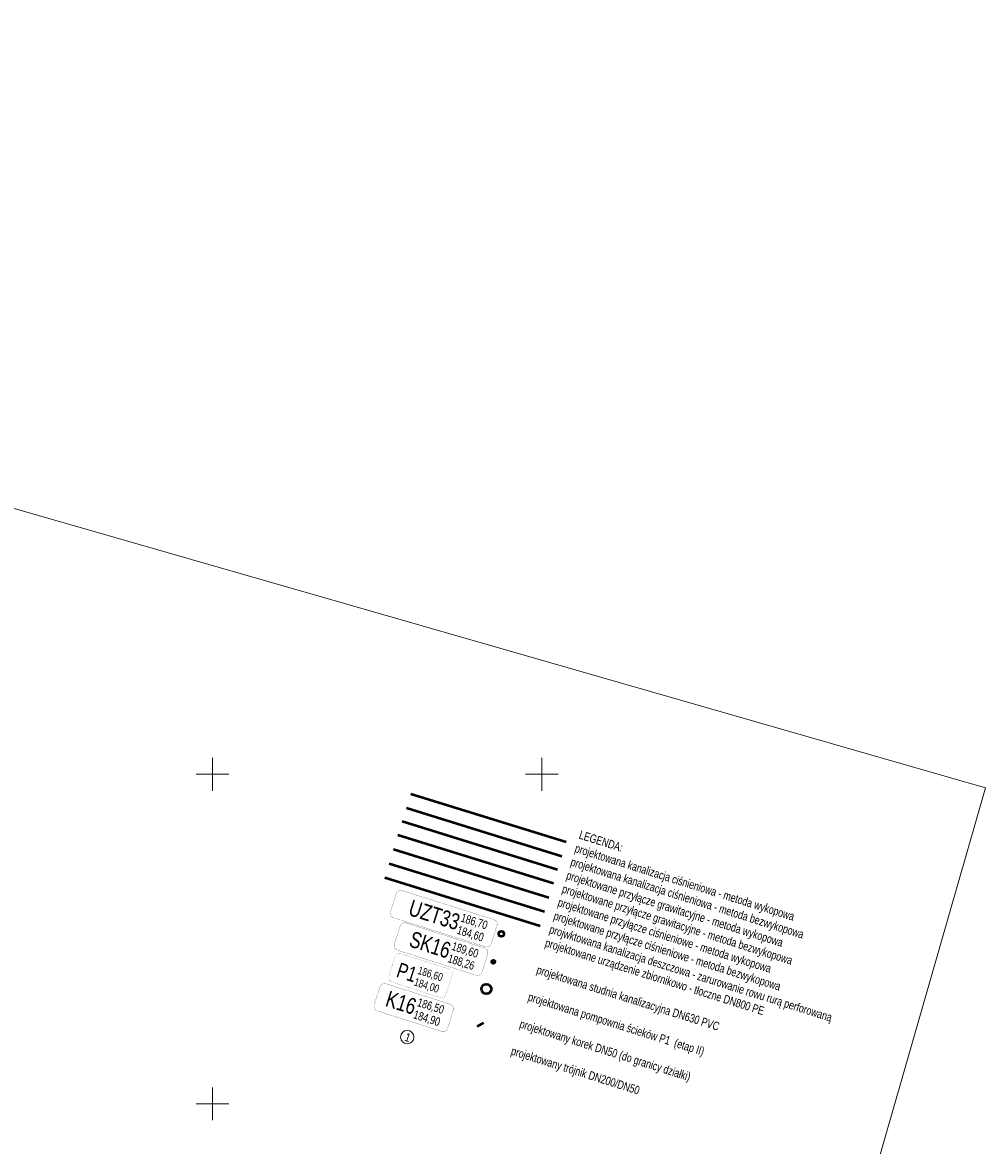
# Model space of a CAD drawing. Header units: metres. Extents: x 7482748 to 7484637, y 5684406 to 5687014.
# Tile 167 of 180: x 7483671 to 7483817, y 5686844 to 5687014. Entities that reach past the tile are written whole.
import ezdxf
from ezdxf.lldxf.tags import DXFTag

# ---------------------------------------------------------------- set-up
doc = ezdxf.new("R2010")
doc.units = ezdxf.units.M
doc.header["$MEASUREMENT"] = 0
doc.linetypes.add('1', pattern=[1.5, 1, -0.5])
for name, color, linetype, lineweight in [('.domiar', 250, 'Continuous', 9), ('.k deszczowa', 200, 'Continuous', 50), ('.ks gawitacja', 34, 'Continuous', 50), ('.ks tłoczny', 104, 'Continuous', 50), ('_Podzial_sekcyjny_krzyze', 7, '1', 13)]:
    doc.layers.add(name, color=color, linetype=linetype, lineweight=lineweight)
doc.layers.add('.przyłącza', color=32, linetype='Continuous', lineweight=50, true_color=0xbd5e00)
doc.layers.add('_ramki_nieplotowane', color=7, linetype='Continuous', lineweight=0, plot=False)
doc.layers.add('IS_Węzeł_sieci_kanalizacyjnej_-_opisy', color=7, linetype='Continuous')
doc.styles.get("Standard").update_dxf_attribs({"font": 'simplex.shx', "width": 0.75})
tags = doc.linetypes.add('SOLID', pattern=[10, 10, 0]).pattern_tags.tags
tags[6:7] = [DXFTag(74, 4), DXFTag(75, 0), DXFTag(340, '0'), DXFTag(46, 0.0), DXFTag(50, 0.0), DXFTag(44, 0.0), DXFTag(45, 0.0)]
tags[4:5] = [DXFTag(74, 4), DXFTag(75, 0), DXFTag(340, '0'), DXFTag(46, 0.0), DXFTag(50, 0.0), DXFTag(44, 0.0), DXFTag(45, 0.0)]

msp = doc.modelspace()

# ---------------------------------------------------------------- linework, layer by layer
at = {"layer": '.domiar', "linetype": 'Continuous'}
msp.add_circle((7483729.56372, 5686860.12499), 1.02127, dxfattribs=at)
at = {"layer": '.k deszczowa', "linetype": 'Continuous'}
msp.add_lwpolyline([(7483726.15151, 5686884.32651), (7483749.74433, 5686877.00262)], dxfattribs=at)
at = {"layer": '.ks gawitacja', "linetype": 'Continuous'}
msp.add_ellipse((7483741.58601, 5686867.43315), major_axis=(0.74994, -0.00962), ratio=1, dxfattribs=at)
at = {"layer": '.ks tłoczny', "linetype": 'Continuous'}
for points in [[(7483730.10296, 5686897.05549), (7483753.69577, 5686889.7316)], [(7483727.49251, 5686888.64634), (7483751.08533, 5686881.32245)], [(7483741.12901, 5686862.3025), (7483740.17205, 5686861.72635)]]:
    msp.add_lwpolyline(points, dxfattribs=at)
at = {"layer": '.ks tłoczny', "color": 111, "linetype": 'Continuous', "true_color": 0x70ffb8}
for points in [[(7483729.43234, 5686894.89518), (7483753.02515, 5686887.57129)], [(7483726.82201, 5686886.48643), (7483750.41483, 5686879.16254)]]:
    msp.add_lwpolyline(points, dxfattribs=at)
at = {"layer": '.ks tłoczny', "linetype": 'Continuous'}
msp.add_circle((7483743.85361, 5686875.80092), 0.4, dxfattribs=at)
at = {"layer": '.przyłącza', "linetype": 'Continuous'}
msp.add_lwpolyline([(7483728.8097, 5686892.88946), (7483752.40251, 5686885.56558)], dxfattribs=at)
at = {"layer": '.przyłącza', "color": 9, "linetype": 'Continuous', "true_color": 0xd19cc7}
msp.add_lwpolyline([(7483728.16314, 5686890.80665), (7483751.75595, 5686883.48276)], dxfattribs=at)
at = {"layer": '.przyłącza', "linetype": 'Continuous'}
msp.add_circle((7483742.64917, 5686871.54954), 0.25, dxfattribs=at)
at = {"layer": '_Podzial_sekcyjny_krzyze', "linetype": 'Continuous'}
for p, q in [((7483700, 5686897.5), (7483700, 5686902.5)), ((7483750, 5686897.5), (7483750, 5686902.5)), ((7483697.5, 5686900), (7483702.5, 5686900)), ((7483747.5, 5686900), (7483752.5, 5686900)), ((7483700, 5686847.5), (7483700, 5686852.5)), ((7483697.5, 5686850), (7483702.5, 5686850))]:
    msp.add_line(p, q, dxfattribs=at)
at = {"layer": '_ramki_nieplotowane', "color": 3, "linetype": 'Continuous', "lineweight": 0, "flags": 128}
msp.add_lwpolyline([(7483413.23, 5687014.08), (7483331.2, 5686728.62), (7483735.34, 5686612.49), (7483817.37, 5686897.94), (7483413.23, 5687014.08)], close=True, dxfattribs=at)
at = {"layer": 'IS_Węzeł_sieci_kanalizacyjnej_-_opisy', "color": 18, "linetype": 'SOLID', "ltscale": 0.01, "true_color": 0x000000}
for points, const_width in [([(7483727.48777, 5686878.23608), (7483741.40949, 5686873.8377, 0.414214), (7483742.31294, 5686874.30734), (7483743.18057, 5686877.05354, 0.414214), (7483742.71092, 5686877.957), (7483728.78921, 5686882.35538, 0.414214), (7483727.88575, 5686881.88574), (7483727.01812, 5686879.13954, 0.414214), (7483727.48777, 5686878.23608)], 0.03), ([(7483728.07734, 5686873.32138), (7483740.00645, 5686869.52047, 0.414214), (7483740.91105, 5686869.98791), (7483741.78538, 5686872.73198, 0.414214), (7483741.31794, 5686873.63658), (7483729.38884, 5686877.43749, 0.414214), (7483728.48423, 5686876.97005), (7483727.60991, 5686874.22598, 0.414214), (7483728.07734, 5686873.32138)], 0.03), ([(7483727.27022, 5686868.48051), (7483734.50757, 5686866.15402, 0.414214), (7483735.45373, 5686866.63985), (7483736.37438, 5686869.50385, 0.414214), (7483735.88854, 5686870.45001), (7483728.6512, 5686872.7765, 0.414214), (7483727.70504, 5686872.29066), (7483726.78439, 5686869.42667, 0.414214), (7483727.27022, 5686868.48051)], 0.01875), ([(7483725.0191, 5686864.10656), (7483734.78746, 5686861.00147, 0.414214), (7483735.69174, 5686861.46952), (7483736.5642, 5686864.21419, 0.414214), (7483736.09614, 5686865.11848), (7483726.32778, 5686868.22357, 0.414214), (7483725.4235, 5686867.75552), (7483724.55104, 5686865.01084, 0.414214), (7483725.0191, 5686864.10656)], 0.03)]:
    msp.add_lwpolyline(points, format="xyb", dxfattribs=dict(at, const_width=const_width))

# ---------------------------------------------------------------- texts
for s, insert, char_height, attachment_point, rotation in [('{\\fArial|b0|i0|c238|p34;LEGENDA:\\Pprojektowana kanalizacja ciśnieniowa - metoda wykopowa\\Pprojektowana kanalizacja ciśnieniowa - metoda bezwykopowa\\Pprojektowane przyłącze grawitacyjne - metoda wykopowa\\Pprojektowane przyłącze grawitacyjne - metoda bezwykopowa\\Pprojektowane przyłącze ciśnieniowe - metoda wykopowa\\Pprojektowane przyłącze ciśnieniowe - metoda bezwykopowa\\Pprojwktowana kanalizacja deszczowa - zarurowanie rowu rurą perforowaną\\Pprojektowane urządzenie zbiornikowo - tłoczne DN800 PE\\P\\Pprojektowana studnia kanalizacyjna DN630 PVC\\P\\Pprojektowana pompownia ścieków P1  (etap II)\\P\\Pprojektowany korek DN50 (do granicy działki)\\P\\Pprojektowany trójnik DN200/DN50}', (7483745.09469, 5686857.12334), 1.2888, 7, 342.5094887), ('\\fArial|b0|i0;UZT33', (7483737.04694, 5686876.29449), 2.448, 9, 342.4667566), ('\\fArial|b0|i0;186,70', (7483737.52044, 5686877.46125), 1.2888, 7, 342.4667566), ('\\fArial|b0|i0;184,60', (7483737.3968, 5686877.06991), 1.2888, 1, 342.4667566), ('\\fArial|b0|i0;SK16', (7483735.64992, 5686871.98791), 2.448, 9, 342.3268432), ('\\fArial|b0|i0;189,60', (7483736.12626, 5686873.15351), 1.2888, 7, 342.3268432), ('\\fArial|b0|i0;P1', (7483730.56782, 5686868.41178), 2.295, 9, 342.1796795), ('\\fArial|b0|i0;188,26', (7483736.00167, 5686872.76248), 1.2888, 1, 342.3268432), ('{\\fArial|b0|i0|c238|p34;186,60}', (7483730.99273, 5686869.52937), 1.206, 7, 342.1796795), ('{\\fArial|b0|i0|c238|p34;184,00}', (7483730.87016, 5686869.14808), 1.206, 1, 342.1796795), ('\\fArial|b0|i0;K16', (7483730.42924, 5686863.46593), 2.448, 9, 342.3659705), ('\\fArial|b0|i0;186,50', (7483730.90479, 5686864.63186), 1.2888, 7, 342.3659705), ('{\\fArial|b0|i0|c238|p34;184,90}', (7483730.78047, 5686864.24074), 1.2888, 1, 342.3659705), ('{\\fArial|b0|i0|c238|p34;1}', (7483729.48523, 5686860.81754), 1.2888, 1, 342.3659705)]:
    msp.add_mtext(s, dxfattribs=dict(at, insert=insert, char_height=char_height, attachment_point=attachment_point, rotation=rotation))

doc.saveas('drawing.dxf')
